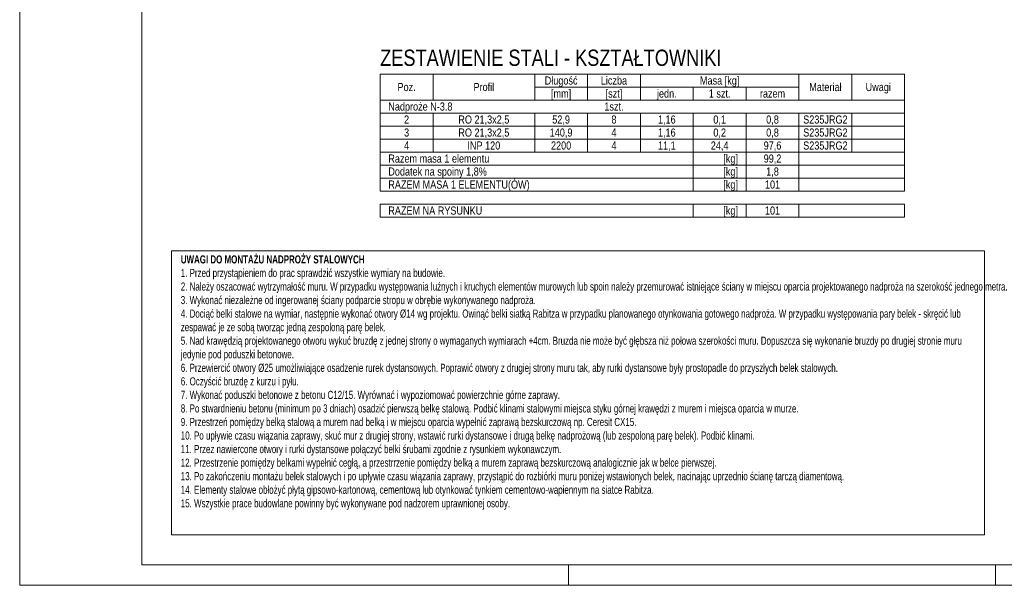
# Model space of a CAD drawing. Header units: millimetres. Extents: x 11149 to 111407, y -107619 to -23630.
# Tile 80 of 245: x 22202 to 22807, y -37106 to -36755. Entities that reach past the tile are written whole.
import ezdxf
from ezdxf.enums import TextEntityAlignment as Align

# ---------------------------------------------------------------- set-up
doc = ezdxf.new("R2010")
doc.units = ezdxf.units.MM
doc.header["$LTSCALE"] = 2
doc.layers.get('0').update_dxf_attribs({"plot": 0})
doc.layers.add('e-cad_cienkie', color=1, linetype='Continuous', lineweight=9)
doc.layers.add('e-cad_opisy', color=7, linetype='Continuous', lineweight=9)
doc.styles.add('e-cad_1', font='arial.ttf', dxfattribs={"width": 0.7})

# ---------------------------------------------------------------- blocks, each defined once
blk = doc.blocks.new('A3_poziom')
at = {"ltscale": 0.8}
for p, q in [((135, 0), (135, 5)), ((240, 0), (240, 5))]:
    blk.add_line(p, q, dxfattribs=at)
for points in [[(0, 0), (420, 0), (420, 297), (0, 297)], [(30, 5), (415, 5), (415, 292), (30, 292)]]:
    blk.add_lwpolyline(points, close=True)

msp = doc.modelspace()

# ---------------------------------------------------------------- linework, layer by layer
at = {"layer": 'e-cad_cienkie', "ltscale": 0.5}
for points in [[(22423.52, -36804.17), (22456.02, -36804.17), (22456.02, -36788.17), (22423.52, -36788.17)], [(22456.02, -36804.17), (22518.52, -36804.17), (22518.52, -36788.17), (22456.02, -36788.17)], [(22518.52, -36796.17), (22551.02, -36796.17), (22551.02, -36788.17), (22518.52, -36788.17)], [(22551.02, -36796.17), (22583.52, -36796.17), (22583.52, -36788.17), (22551.02, -36788.17)], [(22583.52, -36796.17), (22681.02, -36796.17), (22681.02, -36788.17), (22583.52, -36788.17)], [(22681.02, -36804.17), (22713.52, -36804.17), (22713.52, -36788.17), (22681.02, -36788.17)], [(22713.52, -36804.17), (22746.02, -36804.17), (22746.02, -36788.17), (22713.52, -36788.17)], [(22518.52, -36804.17), (22551.02, -36804.17), (22551.02, -36796.17), (22518.52, -36796.17)], [(22551.02, -36804.17), (22583.52, -36804.17), (22583.52, -36796.17), (22551.02, -36796.17)], [(22583.52, -36804.17), (22616.02, -36804.17), (22616.02, -36796.17), (22583.52, -36796.17)], [(22616.02, -36804.17), (22648.52, -36804.17), (22648.52, -36796.17), (22616.02, -36796.17)], [(22648.52, -36804.17), (22681.02, -36804.17), (22681.02, -36796.17), (22648.52, -36796.17)], [(22423.52, -36812.17), (22746.02, -36812.17), (22746.02, -36804.17), (22423.52, -36804.17)], [(22423.52, -36820.17), (22456.02, -36820.17), (22456.02, -36812.17), (22423.52, -36812.17)], [(22456.02, -36820.17), (22518.52, -36820.17), (22518.52, -36812.17), (22456.02, -36812.17)], [(22518.52, -36820.17), (22551.02, -36820.17), (22551.02, -36812.17), (22518.52, -36812.17)], [(22551.02, -36820.17), (22583.52, -36820.17), (22583.52, -36812.17), (22551.02, -36812.17)], [(22583.52, -36820.17), (22616.02, -36820.17), (22616.02, -36812.17), (22583.52, -36812.17)], [(22616.02, -36820.17), (22648.52, -36820.17), (22648.52, -36812.17), (22616.02, -36812.17)], [(22648.52, -36820.17), (22681.02, -36820.17), (22681.02, -36812.17), (22648.52, -36812.17)], [(22681.02, -36820.17), (22713.52, -36820.17), (22713.52, -36812.17), (22681.02, -36812.17)], [(22713.52, -36820.17), (22746.02, -36820.17), (22746.02, -36812.17), (22713.52, -36812.17)], [(22423.52, -36828.17), (22456.02, -36828.17), (22456.02, -36820.17), (22423.52, -36820.17)], [(22456.02, -36828.17), (22518.52, -36828.17), (22518.52, -36820.17), (22456.02, -36820.17)], [(22518.52, -36828.17), (22551.02, -36828.17), (22551.02, -36820.17), (22518.52, -36820.17)], [(22551.02, -36828.17), (22583.52, -36828.17), (22583.52, -36820.17), (22551.02, -36820.17)], [(22583.52, -36828.17), (22616.02, -36828.17), (22616.02, -36820.17), (22583.52, -36820.17)], [(22616.02, -36828.17), (22648.52, -36828.17), (22648.52, -36820.17), (22616.02, -36820.17)], [(22648.52, -36828.17), (22681.02, -36828.17), (22681.02, -36820.17), (22648.52, -36820.17)], [(22681.02, -36828.17), (22713.52, -36828.17), (22713.52, -36820.17), (22681.02, -36820.17)], [(22713.52, -36828.17), (22746.02, -36828.17), (22746.02, -36820.17), (22713.52, -36820.17)], [(22423.52, -36836.17), (22456.02, -36836.17), (22456.02, -36828.17), (22423.52, -36828.17)], [(22456.02, -36836.17), (22518.52, -36836.17), (22518.52, -36828.17), (22456.02, -36828.17)], [(22518.52, -36836.17), (22551.02, -36836.17), (22551.02, -36828.17), (22518.52, -36828.17)], [(22551.02, -36836.17), (22583.52, -36836.17), (22583.52, -36828.17), (22551.02, -36828.17)], [(22583.52, -36836.17), (22616.02, -36836.17), (22616.02, -36828.17), (22583.52, -36828.17)], [(22616.02, -36836.17), (22648.52, -36836.17), (22648.52, -36828.17), (22616.02, -36828.17)], [(22648.52, -36836.17), (22681.02, -36836.17), (22681.02, -36828.17), (22648.52, -36828.17)], [(22681.02, -36836.17), (22713.52, -36836.17), (22713.52, -36828.17), (22681.02, -36828.17)], [(22713.52, -36836.17), (22746.02, -36836.17), (22746.02, -36828.17), (22713.52, -36828.17)], [(22423.52, -36844.17), (22616.02, -36844.17), (22616.02, -36836.17), (22423.52, -36836.17)], [(22616.02, -36844.17), (22648.52, -36844.17), (22648.52, -36836.17), (22616.02, -36836.17)], [(22648.52, -36844.17), (22681.02, -36844.17), (22681.02, -36836.17), (22648.52, -36836.17)], [(22681.02, -36844.17), (22746.02, -36844.17), (22746.02, -36836.17), (22681.02, -36836.17)], [(22423.52, -36852.17), (22616.02, -36852.17), (22616.02, -36844.17), (22423.52, -36844.17)], [(22616.02, -36852.17), (22648.52, -36852.17), (22648.52, -36844.17), (22616.02, -36844.17)], [(22648.52, -36852.17), (22681.02, -36852.17), (22681.02, -36844.17), (22648.52, -36844.17)], [(22681.02, -36852.17), (22746.02, -36852.17), (22746.02, -36844.17), (22681.02, -36844.17)], [(22423.52, -36860.17), (22616.02, -36860.17), (22616.02, -36852.17), (22423.52, -36852.17)], [(22616.02, -36860.17), (22648.52, -36860.17), (22648.52, -36852.17), (22616.02, -36852.17)], [(22648.52, -36860.17), (22681.02, -36860.17), (22681.02, -36852.17), (22648.52, -36852.17)], [(22681.02, -36860.17), (22746.02, -36860.17), (22746.02, -36852.17), (22681.02, -36852.17)], [(22423.52, -36876.17), (22616.02, -36876.17), (22616.02, -36868.17), (22423.52, -36868.17)], [(22616.02, -36876.17), (22648.52, -36876.17), (22648.52, -36868.17), (22616.02, -36868.17)], [(22648.52, -36876.17), (22681.02, -36876.17), (22681.02, -36868.17), (22648.52, -36868.17)], [(22681.02, -36876.17), (22746.02, -36876.17), (22746.02, -36868.17), (22681.02, -36868.17)]]:
    msp.add_lwpolyline(points, close=True, dxfattribs=at)
at = {"layer": 'e-cad_opisy', "color": 9, "linetype": 'Continuous', "ltscale": 4}
msp.add_lwpolyline([(22295.29, -36896.92), (22795.12, -36896.92), (22795.12, -37071.63), (22295.29, -37071.63)], close=True, dxfattribs=at)

# ---------------------------------------------------------------- block references
at = {"layer": 'e-cad_opisy', "ltscale": 0.02, "xscale": 2.5, "yscale": 2.5, "zscale": 2.5}
msp.add_blockref('A3_poziom', (22201.87, -37102.55), dxfattribs=at)

# ---------------------------------------------------------------- texts
at = {"layer": 'e-cad_opisy', "ltscale": 0.5, "style": 'e-cad_1', "width": 0.8}
for s, height, p in [('ZESTAWIENIE STALI - KSZTAŁTOWNIKI', 10, (22423.52, -36783.17)), ('Nadproże N-3.8', 5, (22428.52, -36810.67)), ('Razem masa 1 elementu', 5, (22428.52, -36842.67)), ('Dodatek na spoiny 1,8%', 5, (22428.52, -36850.67)), ('RAZEM MASA 1 ELEMENTU(ÓW)', 5, (22428.52, -36858.67)), ('RAZEM NA RYSUNKU', 5, (22428.52, -36874.67))]:
    msp.add_text(s, height=height, dxfattribs=at).set_placement(p)
for s, p in [('Długość', (22534.77, -36794.67)), ('Liczba', (22567.27, -36794.67)), ('Masa [kg]', (22632.27, -36794.67)), ('Poz.', (22439.77, -36798.67)), ('Profil', (22487.27, -36798.67)), ('[mm]', (22534.77, -36802.67)), ('[szt]', (22567.27, -36802.67)), ('jedn.', (22599.77, -36802.67)), ('Materiał', (22697.27, -36798.67)), ('Uwagi', (22729.77, -36798.67)), ('1 szt.', (22632.27, -36802.67)), ('razem', (22664.77, -36802.67)), ('1szt.', (22567.27, -36810.67)), ('2', (22439.77, -36818.67)), ('RO 21,3x2,5', (22487.27, -36818.67)), ('52,9', (22534.77, -36818.67)), ('8', (22567.27, -36818.67)), ('1,16', (22599.77, -36818.67)), ('0,1', (22632.27, -36818.67)), ('0,8', (22664.77, -36818.67)), ('S235JRG2', (22697.27, -36818.67)), ('3', (22439.77, -36826.67)), ('RO 21,3x2,5', (22487.27, -36826.67)), ('140,9', (22534.77, -36826.67)), ('4', (22567.27, -36826.67)), ('1,16', (22599.77, -36826.67)), ('0,2', (22632.27, -36826.67)), ('0,8', (22664.77, -36826.67)), ('S235JRG2', (22697.27, -36826.67)), ('4', (22439.77, -36834.67)), ('INP 120', (22487.27, -36834.67)), ('2200', (22534.77, -36834.67)), ('4', (22567.27, -36834.67)), ('11,1', (22599.77, -36834.67)), ('24,4', (22632.27, -36834.67)), ('97,6', (22664.77, -36834.67)), ('S235JRG2', (22697.27, -36834.67)), ('99,2', (22664.77, -36842.67)), ('1,8', (22664.77, -36850.67)), ('101', (22664.77, -36858.67)), ('101', (22664.77, -36874.67))]:
    msp.add_text(s, height=5, dxfattribs=at).set_placement(p, align=Align.CENTER)
for p in [(22643.52, -36842.67), (22643.52, -36850.67), (22643.52, -36858.67), (22643.52, -36874.67)]:
    msp.add_text('[kg]', height=5, dxfattribs=at).set_placement(p, align=Align.RIGHT)
at = {"layer": 'e-cad_opisy', "ltscale": 4, "insert": (22300.93, -36899.72), "char_height": 5, "width": 491.6675, "attachment_point": 1, "style": 'e-cad_1'}
msp.add_mtext('{\\fArial|b1|i0|c238|p34;UWAGI DO MONTAŻU NADPROŻY STALOWYCH\\P\\fArial|b0|i0|c238|p34;\\H1.000001x;1. Przed przystąpieniem do prac sprawdzić wszystkie wymiary na budowie.\\P2. Należy oszacować wytrzymałość muru. W przypadku występowania luźnych i kruchych elementów murowych lub spoin należy przemurować istniejące ściany w miejscu oparcia projektowanego nadproża na szerokość jednego metra.\\P3. Wykonać niezależne od ingerowanej ściany podparcie stropu w obrębie wykonywanego nadproża.\\P4. Dociąć belki stalowe na wymiar, następnie wykonać otwory %%C14 wg projektu. Owinąć belki siatką Rabitza w przypadku planowanego otynkowania gotowego nadproża. W przypadku występowania pary belek - skręcić lub zespawać je ze sobą tworząc jedną zespoloną parę belek.\\P5. Nad krawędzią projektowanego otworu wykuć bruzdę z jednej strony o wymaganych wymiarach +4cm. Bruzda nie może być głębsza niż połowa szerokości muru. Dopuszcza się wykonanie bruzdy po drugiej stronie muru jedynie pod poduszki betonowe.\\P6. Przewiercić otwory %%C25 umożliwiające osadzenie rurek dystansowych. Poprawić otwory z drugiej strony muru tak, aby rurki dystansowe były prostopadle do przyszłych belek stalowych.\\P6. Oczyścić bruzdę z kurzu i pyłu.\\P7. Wykonać poduszki betonowe z betonu C12/15. Wyrównać i wypoziomować powierzchnie górne zaprawy.\\P8. Po stwardnieniu betonu (minimum po 3 dniach) osadzić pierwszą belkę stalową. Podbić klinami stalowymi miejsca styku górnej krawędzi z murem i miejsca oparcia w murze.\\P9. Przestrzeń pomiędzy belką stalową a murem nad belką i w miejscu oparcia wypełnić zaprawą bezskurczową np. Ceresit CX15.\\P10. Po upływie czasu wiązania zaprawy, skuć mur z drugiej strony, wstawić rurki dystansowe i drugą belkę nadprożową (lub zespoloną parę belek). Podbić klinami.\\P11. Przez nawiercone otwory i rurki dystansowe połączyć belki śrubami zgodnie z rysunkiem wykonawczym.\\P12. Przestrzenie pomiędzy belkami wypełnić cegłą, a przestrrzenie pomiędzy belką a murem zaprawą bezskurczową analogicznie jak w belce pierwszej.\\P13. Po zakończeniu montażu belek stalowych i po upływie czasu wiązania zaprawy, przystąpić do rozbiórki muru poniżej wstawionych belek, nacinając uprzednio ścianę tarczą diamentową. \\P14. Elementy stalowe obłożyć płytą gipsowo-kartonową, cementową lub otynkować tynkiem cementowo-wapiennym na siatce Rabitza.\\P15. Wszystkie prace budowlane powinny być wykonywane pod nadzorem uprawnionej osoby.^I}', dxfattribs=at)

doc.saveas('drawing.dxf')
